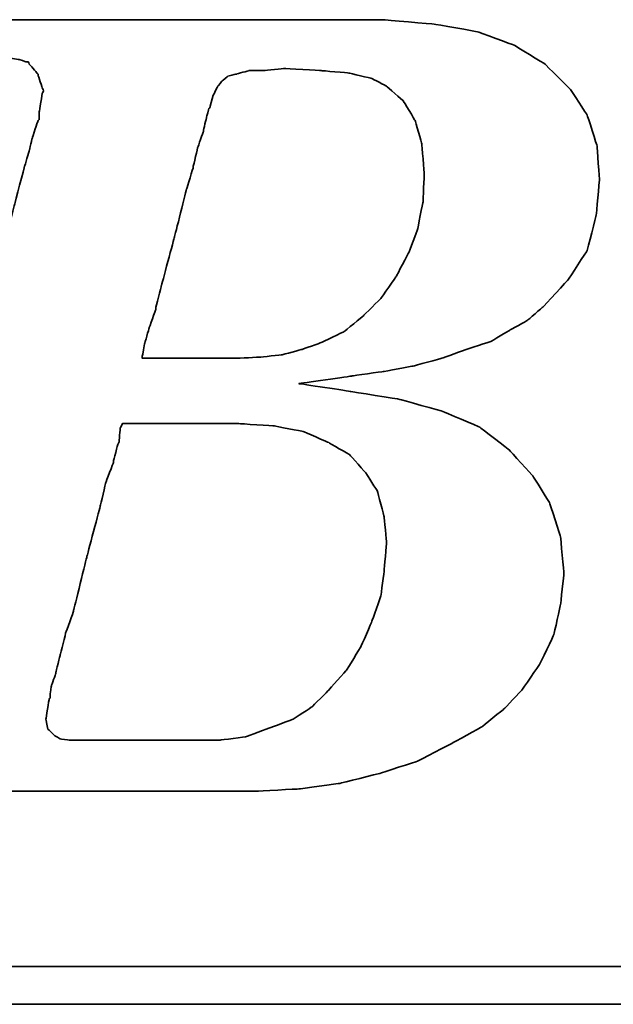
# Model space of a CAD drawing. Header units: millimetres. Extents: x 1900 to 2214, y -912 to -697.
# Tile 32 of 50: x 2123.07 to 2124.12, y -817 to -815.27. Entities that reach past the tile are written whole.
import ezdxf

# ---------------------------------------------------------------- set-up
doc = ezdxf.new("R2010")
doc.units = ezdxf.units.MM
doc.layers.add('DIM', color=4, linetype='Continuous')
doc.layers.add('layer 1', color=7, linetype='Continuous')

# ---------------------------------------------------------------- blocks, each defined once
blk = doc.blocks.new('TBI MOTION logo(完整正式版)')
at = {"layer": 'layer 1', "color": 22, "lineweight": 35}
for points, knots in [([(-64.65375, -6.86375), (-64.65375, -6.86375), (-64.84375, -7.29625), (-64.84375, -7.29625), (-64.84375, -7.29625), (-64.84375, -7.29625), (-64.86875, -7.34375), (-64.86875, -7.34375), (-64.86875, -7.34375), (-64.86875, -7.34375), (-64.86875, -7.36875), (-64.86875, -7.36875), (-64.86875, -7.36875), (-64.86875, -7.36875), (-65.15375, -7.65375), (-65.15375, -7.65375), (-65.15375, -7.65375), (-65.15375, -7.65375), (-65.17875, -7.65375), (-65.17875, -7.65375), (-65.17875, -7.65375), (-65.17875, -7.65375), (-65.20375, -7.67875), (-65.20375, -7.67875), (-65.20375, -7.67875), (-65.20375, -7.67875), (-65.58875, -7.87125), (-65.58875, -7.87125), (-65.58875, -7.87125), (-65.58875, -7.87125), (-65.63375, -7.87125), (-65.63375, -7.87125), (-65.63375, -7.87125), (-65.63375, -7.87125), (-65.65875, -7.89375), (-65.65875, -7.89375), (-65.65875, -7.89375), (-65.65875, -7.89375), (-66.09375, -7.94375), (-66.09375, -7.94375), (-66.09375, -7.94375), (-66.09375, -7.94375), (-66.11375, -7.94375), (-66.11375, -7.94375), (-66.11375, -7.94375), (-66.11375, -7.94375), (-66.16375, -7.94375), (-66.16375, -7.94375), (-66.16375, -7.94375), (-66.16375, -7.94375), (-66.30875, -7.94375), (-66.30875, -7.94375), (-66.30875, -7.94375), (-66.30875, -7.94375), (-66.69375, -7.94375), (-66.69375, -7.94375), (-66.69375, -7.94375), (-66.69375, -7.94375), (-67.07375, -7.94375), (-67.07375, -7.94375), (-67.07375, -7.94375), (-67.07375, -7.94375), (-67.12375, -7.94375), (-67.12375, -7.94375), (-67.12375, -7.94375), (-67.12375, -7.94375), (-67.12375, -7.96625), (-67.12375, -7.96625), (-67.12375, -7.96625), (-67.12375, -7.96625), (-67.14875, -7.99125), (-67.14875, -7.99125), (-67.14875, -7.99125), (-67.14875, -7.99125), (-67.24375, -8.34875), (-67.24375, -8.34875), (-67.24375, -8.34875), (-67.24375, -8.34875), (-67.31375, -8.68625), (-67.31375, -8.68625), (-67.31375, -8.68625), (-67.31375, -8.68625), (-67.26875, -8.68625), (-67.26875, -8.68625), (-67.26875, -8.68625), (-67.26875, -8.68625), (-67.07375, -8.68625), (-67.07375, -8.68625), (-67.07375, -8.68625), (-67.07375, -8.68625), (-66.54875, -8.68625), (-66.54875, -8.68625), (-66.54875, -8.68625), (-66.54875, -8.68625), (-65.82625, -8.68625), (-65.82625, -8.68625), (-65.82625, -8.68625), (-65.82625, -8.68625), (-65.01375, -8.68625), (-65.01375, -8.68625), (-65.01375, -8.68625), (-65.01375, -8.68625), (-64.05375, -8.68625), (-64.05375, -8.68625), (-64.05375, -8.68625), (-64.05375, -8.68625), (-62.08375, -8.68625), (-62.08375, -8.68625), (-62.08375, -8.68625), (-62.08375, -8.68625), (-60.06875, -8.68625), (-60.06875, -8.68625), (-60.06875, -8.68625), (-60.06875, -8.68625), (-59.10875, -8.68625), (-59.10875, -8.68625), (-59.10875, -8.68625), (-59.10875, -8.68625), (-58.29375, -8.68625), (-58.29375, -8.68625), (-58.29375, -8.68625), (-58.29375, -8.68625), (-57.57375, -8.68625), (-57.57375, -8.68625), (-57.57375, -8.68625), (-57.57375, -8.68625), (-57.04875, -8.68625), (-57.04875, -8.68625), (-57.04875, -8.68625), (-57.04875, -8.68625), (-56.85375, -8.68625), (-56.85375, -8.68625), (-56.85375, -8.68625), (-56.85375, -8.68625), (-56.70875, -8.68625), (-56.70875, -8.68625), (-56.70875, -8.68625), (-56.70875, -8.68625), (-56.61375, -8.68625), (-56.61375, -8.68625), (-56.61375, -8.68625), (-56.61375, -8.68625), (-56.56875, -8.68625), (-56.56875, -8.68625), (-56.56875, -8.68625), (-56.56875, -8.68625), (-55.65375, -8.63875), (-55.65375, -8.63875), (-55.65375, -8.63875), (-55.65375, -8.63875), (-54.76875, -8.51875), (-54.76875, -8.51875), (-54.76875, -8.51875), (-54.76875, -8.51875), (-53.90375, -8.30375), (-53.90375, -8.30375), (-53.90375, -8.30375), (-53.90375, -8.30375), (-53.08875, -8.03875), (-53.08875, -8.03875), (-53.08875, -8.03875), (-53.08875, -8.03875), (-52.34375, -7.65375), (-52.34375, -7.65375), (-52.34375, -7.65375), (-52.34375, -7.65375), (-51.69875, -7.29625), (-51.69875, -7.29625), (-51.69875, -7.29625), (-51.69875, -7.29625), (-51.21875, -6.91125), (-51.21875, -6.91125), (-51.21875, -6.91125), (-51.21875, -6.91125), (-50.83375, -6.50375), (-50.83375, -6.50375), (-50.83375, -6.50375), (-50.83375, -6.50375), (-50.44875, -5.94875), (-50.44875, -5.94875), (-50.44875, -5.94875), (-50.44875, -5.94875), (-50.13875, -5.30375), (-50.13875, -5.30375), (-50.13875, -5.30375), (-50.13875, -5.30375), (-49.99375, -4.65375), (-49.99375, -4.65375), (-49.99375, -4.65375), (-49.99375, -4.65375), (-49.92375, -3.98375), (-49.92375, -3.98375), (-49.92375, -3.98375), (-49.92375, -3.98375), (-49.99375, -3.19374), (-49.99375, -3.19374), (-49.99375, -3.19374), (-49.99375, -3.19374), (-50.23374, -2.44874), (-50.23374, -2.44874), (-50.23374, -2.44874), (-50.23374, -2.44874), (-50.59375, -1.87374), (-50.59375, -1.87374), (-50.59375, -1.87374), (-50.59375, -1.87374), (-51.09875, -1.31874), (-51.09875, -1.31874), (-51.09875, -1.31874), (-51.09875, -1.31874), (-51.74375, -0.81875), (-51.74375, -0.81875), (-51.74375, -0.81875), (-51.74375, -0.81875), (-52.53875, -0.48125), (-52.53875, -0.48125), (-52.53875, -0.48125), (-52.53875, -0.48125), (-53.47375, -0.21875), (-53.47375, -0.21875), (-53.47375, -0.21875), (-53.47375, -0.21875), (-54.52875, -0.04874), (-54.52875, -0.04874), (-54.52875, -0.04874), (-54.52875, -0.04874), (-55.65375, 0.12125), (-55.65375, 0.12125), (-55.65375, 0.12125), (-55.65375, 0.12125), (-54.50375, 0.28624), (-54.50375, 0.28624), (-54.50375, 0.28624), (-54.50375, 0.28624), (-53.83375, 0.38124), (-53.83375, 0.38124), (-53.83375, 0.38124), (-53.83375, 0.38124), (-53.18375, 0.50125), (-53.18375, 0.50125), (-53.18375, 0.50125), (-53.18375, 0.50125), (-52.55875, 0.66874), (-52.55875, 0.66874), (-52.55875, 0.66874), (-52.55875, 0.66874), (-52.03375, 0.86124), (-52.03375, 0.86124), (-52.03375, 0.86124), (-52.03375, 0.86124), (-51.50374, 1.03124), (-51.50374, 1.03124), (-51.50374, 1.03124), (-51.50374, 1.03124), (-51.09875, 1.27125), (-51.09875, 1.27125), (-51.09875, 1.27125), (-51.09875, 1.27125), (-50.71375, 1.48624), (-50.71375, 1.48624), (-50.71375, 1.48624), (-50.71375, 1.48624), (-50.37625, 1.77625), (-50.37625, 1.77625), (-50.37625, 1.77625), (-50.37625, 1.77625), (-49.82375, 2.37625), (-49.82375, 2.37625), (-49.82375, 2.37625), (-49.82375, 2.37625), (-49.41875, 2.99625), (-49.41875, 2.99625), (-49.41875, 2.99625), (-49.41875, 2.99625), (-49.22375, 3.76625), (-49.22375, 3.76625), (-49.22375, 3.76625), (-49.22375, 3.76625), (-49.15375, 4.50874), (-49.15375, 4.50874), (-49.15375, 4.50874), (-49.15375, 4.50874), (-49.20375, 5.25125), (-49.20375, 5.25125), (-49.20375, 5.25125), (-49.20375, 5.25125), (-49.41875, 5.92625), (-49.41875, 5.92625), (-49.41875, 5.92625), (-49.41875, 5.92625), (-49.77875, 6.47625), (-49.77875, 6.47625), (-49.77875, 6.47625), (-49.77875, 6.47625), (-50.33125, 7.02624), (-50.33125, 7.02624), (-50.33125, 7.02624), (-50.33125, 7.02624), (-51.00125, 7.43625), (-51.00125, 7.43625), (-51.00125, 7.43625), (-51.00125, 7.43625), (-51.79375, 7.72625), (-51.79375, 7.72625), (-51.79375, 7.72625), (-51.79375, 7.72625), (-52.72875, 7.89124), (-52.72875, 7.89124), (-52.72875, 7.89124), (-52.72875, 7.89124), (-53.83375, 7.98625), (-53.83375, 7.98625), (-53.83375, 7.98625), (-53.83375, 7.98625), (-53.92875, 7.98625), (-53.92875, 7.98625), (-53.92875, 7.98625), (-53.92875, 7.98625), (-54.26375, 7.98625), (-54.26375, 7.98625), (-54.26375, 7.98625), (-54.26375, 7.98625), (-54.74375, 7.98625), (-54.74375, 7.98625), (-54.74375, 7.98625), (-54.74375, 7.98625), (-55.36875, 7.98625), (-55.36875, 7.98625), (-55.36875, 7.98625), (-55.36875, 7.98625), (-56.13375, 7.98625), (-56.13375, 7.98625), (-56.13375, 7.98625), (-56.13375, 7.98625), (-56.94875, 7.98625), (-56.94875, 7.98625), (-56.94875, 7.98625), (-56.94875, 7.98625), (-58.77625, 7.98625), (-58.77625, 7.98625), (-58.77625, 7.98625), (-58.77625, 7.98625), (-60.59875, 7.98625), (-60.59875, 7.98625), (-60.59875, 7.98625), (-60.59875, 7.98625), (-61.41375, 7.98625), (-61.41375, 7.98625), (-61.41375, 7.98625), (-61.41375, 7.98625), (-62.17875, 7.98625), (-62.17875, 7.98625), (-62.17875, 7.98625), (-62.17875, 7.98625), (-62.80375, 7.98625), (-62.80375, 7.98625), (-62.80375, 7.98625), (-62.80375, 7.98625), (-63.30625, 7.98625), (-63.30625, 7.98625), (-63.30625, 7.98625), (-63.30625, 7.98625), (-63.57375, 7.98625), (-63.57375, 7.98625), (-63.57375, 7.98625), (-63.57375, 7.98625), (-63.57375, 7.96375), (-63.57375, 7.96375), (-63.57375, 7.96375), (-63.57375, 7.96375), (-63.59875, 7.94125), (-63.59875, 7.94125), (-63.59875, 7.94125), (-63.59875, 7.94125), (-63.69375, 7.55625), (-63.69375, 7.55625), (-63.69375, 7.55625), (-63.69375, 7.55625), (-63.76375, 7.24624), (-63.76375, 7.24624), (-63.76375, 7.24624), (-63.76375, 7.24624), (-63.23875, 7.24624), (-63.23875, 7.24624), (-63.23875, 7.24624), (-63.23875, 7.24624), (-62.75875, 7.24624), (-62.75875, 7.24624), (-62.75875, 7.24624), (-62.75875, 7.24624), (-62.61125, 7.24624), (-62.61125, 7.24624), (-62.61125, 7.24624), (-62.61125, 7.24624), (-62.56625, 7.24624), (-62.56625, 7.24624), (-62.56625, 7.24624), (-62.56625, 7.24624), (-62.22875, 7.24624), (-62.22875, 7.24624), (-62.22875, 7.24624), (-62.22875, 7.24624), (-62.20375, 7.24624), (-62.20375, 7.24624), (-62.20375, 7.24624), (-62.20375, 7.24624), (-62.17875, 7.21875), (-62.17875, 7.21875), (-62.17875, 7.21875), (-62.17875, 7.21875), (-61.96375, 7.17125), (-61.96375, 7.17125), (-61.96375, 7.17125), (-61.96375, 7.17125), (-61.72375, 7.12624), (-61.72375, 7.12624), (-61.72375, 7.12624), (-61.72375, 7.12624), (-61.70375, 7.12624), (-61.70375, 7.12624), (-61.70375, 7.12624), (-61.70375, 7.12624), (-61.55875, 7.07624), (-61.55875, 7.07624), (-61.55875, 7.07624), (-61.55875, 7.07624), (-61.50875, 7.07624), (-61.50875, 7.07624), (-61.50875, 7.07624), (-61.50875, 7.07624), (-61.48375, 7.02624), (-61.48375, 7.02624), (-61.48375, 7.02624), (-61.48375, 7.02624), (-61.31875, 6.83375), (-61.31875, 6.83375), (-61.31875, 6.83375), (-61.31875, 6.83375), (-61.29375, 6.81125), (-61.29375, 6.81125), (-61.29375, 6.81125), (-61.29375, 6.81125), (-61.29375, 6.78625), (-61.29375, 6.78625), (-61.29375, 6.78625), (-61.29375, 6.78625), (-61.19875, 6.50124), (-61.19875, 6.50124), (-61.19875, 6.50124), (-61.19875, 6.50124), (-61.17375, 6.45124), (-61.17375, 6.45124), (-61.17375, 6.45124), (-61.17375, 6.45124), (-61.19875, 6.40625), (-61.19875, 6.40625), (-61.19875, 6.40625), (-61.19875, 6.40625), (-61.26875, 5.99624), (-61.26875, 5.99624), (-61.26875, 5.99624), (-61.26875, 5.99624), (-61.26875, 5.85125), (-61.26875, 5.85125), (-61.26875, 5.85125), (-61.26875, 5.85125), (-61.26875, 5.82625), (-61.26875, 5.82625), (-61.26875, 5.82625), (-61.26875, 5.82625), (-61.29375, 5.80625), (-61.29375, 5.80625), (-61.29375, 5.80625), (-61.29375, 5.80625), (-61.34125, 5.66125), (-61.34125, 5.66125), (-61.34125, 5.66125), (-61.34125, 5.66125), (-61.41375, 5.44625), (-61.41375, 5.44625), (-61.41375, 5.44625), (-61.41375, 5.44625), (-61.48375, 5.15625), (-61.48375, 5.15625), (-61.48375, 5.15625), (-61.48375, 5.15625), (-61.58375, 4.82124), (-61.58375, 4.82124), (-61.58375, 4.82124), (-61.58375, 4.82124), (-61.79875, 4.00375), (-61.79875, 4.00375), (-61.79875, 4.00375), (-61.79875, 4.00375), (-62.05875, 2.99625), (-62.05875, 2.99625), (-62.05875, 2.99625), (-62.05875, 2.99625), (-62.34875, 1.91625), (-62.34875, 1.91625), (-62.34875, 1.91625), (-62.34875, 1.91625), (-62.97375, -0.41124), (-62.97375, -0.41124), (-62.97375, -0.41124), (-62.97375, -0.41124), (-63.59875, -2.75875), (-63.59875, -2.75875), (-63.59875, -2.75875), (-63.59875, -2.75875), (-63.88375, -3.86374), (-63.88375, -3.86374), (-63.88375, -3.86374), (-63.88375, -3.86374), (-64.14875, -4.82374), (-64.14875, -4.82374), (-64.14875, -4.82374), (-64.14875, -4.82374), (-64.36375, -5.64125), (-64.36375, -5.64125), (-64.36375, -5.64125), (-64.36375, -5.64125), (-64.43625, -5.97625), (-64.43625, -5.97625), (-64.43625, -5.97625), (-64.43625, -5.97625), (-64.50875, -6.28625), (-64.50875, -6.28625), (-64.50875, -6.28625), (-64.50875, -6.28625), (-64.50875, -6.30875), (-64.50875, -6.30875), (-64.50875, -6.30875), (-64.50875, -6.30875), (-64.57875, -6.50375), (-64.57875, -6.50375), (-64.57875, -6.50375), (-64.57875, -6.50375), (-64.62875, -6.69625), (-64.62875, -6.69625), (-64.62875, -6.69625), (-64.62875, -6.69625), (-64.62875, -6.76875), (-64.62875, -6.76875), (-64.62875, -6.76875), (-64.62875, -6.76875), (-64.62875, -6.81375), (-64.62875, -6.81375), (-64.62875, -6.81375), (-64.62875, -6.81375), (-64.62875, -6.83875), (-64.62875, -6.83875), (-64.62875, -6.83875), (-64.62875, -6.83875), (-64.65375, -6.86375), (-64.65375, -6.86375)], [0, 0, 0, 0, 0.00719424, 0.00719424, 0.00719424, 0.00719425, 0.01438849, 0.01438849, 0.01438849, 0.0143885, 0.02158273, 0.02158273, 0.02158273, 0.02158274, 0.02877698, 0.02877698, 0.02877698, 0.02877699, 0.03597122, 0.03597122, 0.03597122, 0.03597123, 0.04316547, 0.04316547, 0.04316547, 0.04316548, 0.05035971, 0.05035971, 0.05035971, 0.05035972, 0.05755396, 0.05755396, 0.05755396, 0.05755397, 0.0647482, 0.0647482, 0.0647482, 0.06474821, 0.07194245, 0.07194245, 0.07194245, 0.07194246, 0.07913669, 0.07913669, 0.07913669, 0.0791367, 0.08633094, 0.08633094, 0.08633094, 0.08633095, 0.09352518, 0.09352518, 0.09352518, 0.09352519, 0.10071942, 0.10071942, 0.10071942, 0.10071943, 0.10791367, 0.10791367, 0.10791367, 0.10791368, 0.11510791, 0.11510791, 0.11510791, 0.11510792, 0.12230216, 0.12230216, 0.12230216, 0.12230217, 0.1294964, 0.1294964, 0.1294964, 0.12949641, 0.13669065, 0.13669065, 0.13669065, 0.13669066, 0.14388489, 0.14388489, 0.14388489, 0.1438849, 0.15107914, 0.15107914, 0.15107914, 0.15107915, 0.15827338, 0.15827338, 0.15827338, 0.15827339, 0.16546763, 0.16546763, 0.16546763, 0.16546764, 0.17266187, 0.17266187, 0.17266187, 0.17266188, 0.17985612, 0.17985612, 0.17985612, 0.17985613, 0.18705036, 0.18705036, 0.18705036, 0.18705037, 0.1942446, 0.1942446, 0.1942446, 0.19424461, 0.20143885, 0.20143885, 0.20143885, 0.20143886, 0.20863309, 0.20863309, 0.20863309, 0.2086331, 0.21582734, 0.21582734, 0.21582734, 0.21582735, 0.22302158, 0.22302158, 0.22302158, 0.22302159, 0.23021583, 0.23021583, 0.23021583, 0.23021584, 0.23741007, 0.23741007, 0.23741007, 0.23741008, 0.24460432, 0.24460432, 0.24460432, 0.24460433, 0.25179856, 0.25179856, 0.25179856, 0.25179857, 0.25899281, 0.25899281, 0.25899281, 0.25899282, 0.26618705, 0.26618705, 0.26618705, 0.26618706, 0.27338129, 0.27338129, 0.27338129, 0.2733813, 0.28057554, 0.28057554, 0.28057554, 0.28057555, 0.28776978, 0.28776978, 0.28776978, 0.28776979, 0.29496403, 0.29496403, 0.29496403, 0.29496404, 0.30215827, 0.30215827, 0.30215827, 0.30215828, 0.30935252, 0.30935252, 0.30935252, 0.30935253, 0.31654676, 0.31654676, 0.31654676, 0.31654677, 0.32374101, 0.32374101, 0.32374101, 0.32374102, 0.33093525, 0.33093525, 0.33093525, 0.33093526, 0.3381295, 0.3381295, 0.3381295, 0.33812951, 0.34532374, 0.34532374, 0.34532374, 0.34532375, 0.35251799, 0.35251799, 0.35251799, 0.352518, 0.35971223, 0.35971223, 0.35971223, 0.35971224, 0.36690647, 0.36690647, 0.36690647, 0.36690648, 0.37410072, 0.37410072, 0.37410072, 0.37410073, 0.38129496, 0.38129496, 0.38129496, 0.38129497, 0.38848921, 0.38848921, 0.38848921, 0.38848922, 0.39568345, 0.39568345, 0.39568345, 0.39568346, 0.4028777, 0.4028777, 0.4028777, 0.40287771, 0.41007194, 0.41007194, 0.41007194, 0.41007195, 0.41726619, 0.41726619, 0.41726619, 0.4172662, 0.42446043, 0.42446043, 0.42446043, 0.42446044, 0.43165468, 0.43165468, 0.43165468, 0.43165469, 0.43884892, 0.43884892, 0.43884892, 0.43884893, 0.44604317, 0.44604317, 0.44604317, 0.44604318, 0.45323741, 0.45323741, 0.45323741, 0.45323742, 0.46043165, 0.46043165, 0.46043165, 0.46043166, 0.4676259, 0.4676259, 0.4676259, 0.46762591, 0.47482014, 0.47482014, 0.47482014, 0.47482015, 0.48201439, 0.48201439, 0.48201439, 0.4820144, 0.48920863, 0.48920863, 0.48920863, 0.48920864, 0.49640288, 0.49640288, 0.49640288, 0.49640289, 0.50359712, 0.50359712, 0.50359712, 0.50359713, 0.51079137, 0.51079137, 0.51079137, 0.51079138, 0.51798561, 0.51798561, 0.51798561, 0.51798562, 0.52517986, 0.52517986, 0.52517986, 0.52517987, 0.5323741, 0.5323741, 0.5323741, 0.53237411, 0.53956835, 0.53956835, 0.53956835, 0.53956836, 0.54676259, 0.54676259, 0.54676259, 0.5467626, 0.55395683, 0.55395683, 0.55395683, 0.55395684, 0.56115108, 0.56115108, 0.56115108, 0.56115109, 0.56834532, 0.56834532, 0.56834532, 0.56834533, 0.57553957, 0.57553957, 0.57553957, 0.57553958, 0.58273381, 0.58273381, 0.58273381, 0.58273382, 0.58992806, 0.58992806, 0.58992806, 0.58992807, 0.5971223, 0.5971223, 0.5971223, 0.59712231, 0.60431655, 0.60431655, 0.60431655, 0.60431656, 0.61151079, 0.61151079, 0.61151079, 0.6115108, 0.61870504, 0.61870504, 0.61870504, 0.61870505, 0.62589928, 0.62589928, 0.62589928, 0.62589929, 0.63309353, 0.63309353, 0.63309353, 0.63309354, 0.64028777, 0.64028777, 0.64028777, 0.64028778, 0.64748201, 0.64748201, 0.64748201, 0.64748202, 0.65467626, 0.65467626, 0.65467626, 0.65467627, 0.6618705, 0.6618705, 0.6618705, 0.66187051, 0.66906475, 0.66906475, 0.66906475, 0.66906476, 0.67625899, 0.67625899, 0.67625899, 0.676259, 0.68345324, 0.68345324, 0.68345324, 0.68345325, 0.69064748, 0.69064748, 0.69064748, 0.69064749, 0.69784173, 0.69784173, 0.69784173, 0.69784174, 0.70503597, 0.70503597, 0.70503597, 0.70503598, 0.71223022, 0.71223022, 0.71223022, 0.71223023, 0.71942446, 0.71942446, 0.71942446, 0.71942447, 0.72661871, 0.72661871, 0.72661871, 0.72661872, 0.73381295, 0.73381295, 0.73381295, 0.73381296, 0.74100719, 0.74100719, 0.74100719, 0.7410072, 0.74820144, 0.74820144, 0.74820144, 0.74820145, 0.75539568, 0.75539568, 0.75539568, 0.75539569, 0.76258993, 0.76258993, 0.76258993, 0.76258994, 0.76978417, 0.76978417, 0.76978417, 0.76978418, 0.77697842, 0.77697842, 0.77697842, 0.77697843, 0.78417266, 0.78417266, 0.78417266, 0.78417267, 0.79136691, 0.79136691, 0.79136691, 0.79136692, 0.79856115, 0.79856115, 0.79856115, 0.79856116, 0.8057554, 0.8057554, 0.8057554, 0.80575541, 0.81294964, 0.81294964, 0.81294964, 0.81294965, 0.82014388, 0.82014388, 0.82014388, 0.82014389, 0.82733813, 0.82733813, 0.82733813, 0.82733814, 0.83453237, 0.83453237, 0.83453237, 0.83453238, 0.84172662, 0.84172662, 0.84172662, 0.84172663, 0.84892086, 0.84892086, 0.84892086, 0.84892087, 0.85611511, 0.85611511, 0.85611511, 0.85611512, 0.86330935, 0.86330935, 0.86330935, 0.86330936, 0.8705036, 0.8705036, 0.8705036, 0.87050361, 0.87769784, 0.87769784, 0.87769784, 0.87769785, 0.88489209, 0.88489209, 0.88489209, 0.8848921, 0.89208633, 0.89208633, 0.89208633, 0.89208634, 0.89928058, 0.89928058, 0.89928058, 0.89928059, 0.90647482, 0.90647482, 0.90647482, 0.90647483, 0.91366906, 0.91366906, 0.91366906, 0.91366907, 0.92086331, 0.92086331, 0.92086331, 0.92086332, 0.92805755, 0.92805755, 0.92805755, 0.92805756, 0.9352518, 0.9352518, 0.9352518, 0.93525181, 0.94244604, 0.94244604, 0.94244604, 0.94244605, 0.94964029, 0.94964029, 0.94964029, 0.9496403, 0.95683453, 0.95683453, 0.95683453, 0.95683454, 0.96402878, 0.96402878, 0.96402878, 0.96402879, 0.97122302, 0.97122302, 0.97122302, 0.97122303, 0.97841727, 0.97841727, 0.97841727, 0.97841728, 0.98561151, 0.98561151, 0.98561151, 0.98561152, 0.99280576, 0.99280576, 0.99280576, 0.99280577, 1, 1, 1, 1]), ([(-57.50375, 6.35625), (-57.50375, 6.35625), (-57.57375, 6.11625), (-57.57375, 6.11625), (-57.57375, 6.11625), (-57.57375, 6.11625), (-57.57375, 6.09125), (-57.57375, 6.09125), (-57.57375, 6.09125), (-57.57375, 6.09125), (-57.59875, 6.06625), (-57.59875, 6.06625), (-57.59875, 6.06625), (-57.59875, 6.06625), (-57.64875, 5.87625), (-57.64875, 5.87625), (-57.64875, 5.87625), (-57.64875, 5.87625), (-57.71875, 5.58875), (-57.71875, 5.58875), (-57.71875, 5.58875), (-57.71875, 5.58875), (-57.71875, 5.56625), (-57.71875, 5.56625), (-57.71875, 5.56625), (-57.71875, 5.56625), (-57.83875, 5.23125), (-57.83875, 5.23125), (-57.83875, 5.23125), (-57.83875, 5.23125), (-57.93625, 4.82124), (-57.93625, 4.82124), (-57.93625, 4.82124), (-57.93625, 4.82124), (-57.93625, 4.79624), (-57.93625, 4.79624), (-57.93625, 4.79624), (-57.93625, 4.79624), (-58.07875, 4.34125), (-58.07875, 4.34125), (-58.07875, 4.34125), (-58.07875, 4.34125), (-58.34375, 3.28625), (-58.34375, 3.28625), (-58.34375, 3.28625), (-58.34375, 3.28625), (-58.62875, 2.23124), (-58.62875, 2.23124), (-58.62875, 2.23124), (-58.62875, 2.23124), (-58.74875, 1.75125), (-58.74875, 1.75125), (-58.74875, 1.75125), (-58.74875, 1.75125), (-58.74875, 1.72625), (-58.74875, 1.72625), (-58.74875, 1.72625), (-58.74875, 1.72625), (-58.89375, 1.31625), (-58.89375, 1.31625), (-58.89375, 1.31625), (-58.89375, 1.31625), (-58.98875, 0.98124), (-58.98875, 0.98124), (-58.98875, 0.98124), (-58.98875, 0.98124), (-59.03875, 0.71625), (-59.03875, 0.71625), (-59.03875, 0.71625), (-59.03875, 0.71625), (-59.03875, 0.66874), (-59.03875, 0.66874), (-59.03875, 0.66874), (-59.03875, 0.66874), (-58.91875, 0.66874), (-58.91875, 0.66874), (-58.91875, 0.66874), (-58.91875, 0.66874), (-58.53375, 0.66874), (-58.53375, 0.66874), (-58.53375, 0.66874), (-58.53375, 0.66874), (-58.10375, 0.66874), (-58.10375, 0.66874), (-58.10375, 0.66874), (-58.10375, 0.66874), (-57.66875, 0.66874), (-57.66875, 0.66874), (-57.66875, 0.66874), (-57.66875, 0.66874), (-57.33375, 0.66874), (-57.33375, 0.66874), (-57.33375, 0.66874), (-57.33375, 0.66874), (-57.09375, 0.66874), (-57.09375, 0.66874), (-57.09375, 0.66874), (-57.09375, 0.66874), (-56.99875, 0.66874), (-56.99875, 0.66874), (-56.99875, 0.66874), (-56.99875, 0.66874), (-56.49375, 0.69374), (-56.49375, 0.69374), (-56.49375, 0.69374), (-56.49375, 0.69374), (-56.01375, 0.74374), (-56.01375, 0.74374), (-56.01375, 0.74374), (-56.01375, 0.74374), (-55.58375, 0.86124), (-55.58375, 0.86124), (-55.58375, 0.86124), (-55.58375, 0.86124), (-55.17375, 1.00624), (-55.17375, 1.00624), (-55.17375, 1.00624), (-55.17375, 1.00624), (-54.67375, 1.24625), (-54.67375, 1.24625), (-54.67375, 1.24625), (-54.67375, 1.24625), (-54.26375, 1.58124), (-54.26375, 1.58124), (-54.26375, 1.58124), (-54.26375, 1.58124), (-53.87875, 1.96374), (-53.87875, 1.96374), (-53.87875, 1.96374), (-53.87875, 1.96374), (-53.54375, 2.44625), (-53.54375, 2.44625), (-53.54375, 2.44625), (-53.54375, 2.44625), (-53.27875, 2.95125), (-53.27875, 2.95125), (-53.27875, 2.95125), (-53.27875, 2.95125), (-53.08875, 3.45124), (-53.08875, 3.45124), (-53.08875, 3.45124), (-53.08875, 3.45124), (-52.96875, 4.05124), (-52.96875, 4.05124), (-52.96875, 4.05124), (-52.96875, 4.05124), (-52.94375, 4.65125), (-52.94375, 4.65125), (-52.94375, 4.65125), (-52.94375, 4.65125), (-52.99375, 5.30125), (-52.99375, 5.30125), (-52.99375, 5.30125), (-52.99375, 5.30125), (-53.13875, 5.80625), (-53.13875, 5.80625), (-53.13875, 5.80625), (-53.13875, 5.80625), (-53.39875, 6.23625), (-53.39875, 6.23625), (-53.39875, 6.23625), (-53.39875, 6.23625), (-53.75875, 6.54875), (-53.75875, 6.54875), (-53.75875, 6.54875), (-53.75875, 6.54875), (-54.07375, 6.71625), (-54.07375, 6.71625), (-54.07375, 6.71625), (-54.07375, 6.71625), (-54.57375, 6.83375), (-54.57375, 6.83375), (-54.57375, 6.83375), (-54.57375, 6.83375), (-55.17375, 6.88625), (-55.17375, 6.88625), (-55.17375, 6.88625), (-55.17375, 6.88625), (-55.96875, 6.93125), (-55.96875, 6.93125), (-55.96875, 6.93125), (-55.96875, 6.93125), (-56.39875, 6.88625), (-56.39875, 6.88625), (-56.39875, 6.88625), (-56.39875, 6.88625), (-56.42125, 6.88625), (-56.42125, 6.88625), (-56.42125, 6.88625), (-56.42125, 6.88625), (-56.73375, 6.88625), (-56.73375, 6.88625), (-56.73375, 6.88625), (-56.73375, 6.88625), (-56.99875, 6.81125), (-56.99875, 6.81125), (-56.99875, 6.81125), (-56.99875, 6.81125), (-57.02375, 6.81125), (-57.02375, 6.81125), (-57.02375, 6.81125), (-57.02375, 6.81125), (-57.18875, 6.76625), (-57.18875, 6.76625), (-57.18875, 6.76625), (-57.18875, 6.76625), (-57.30875, 6.66625), (-57.30875, 6.66625), (-57.30875, 6.66625), (-57.30875, 6.66625), (-57.40875, 6.54875), (-57.40875, 6.54875), (-57.40875, 6.54875), (-57.40875, 6.54875), (-57.50375, 6.35625), (-57.50375, 6.35625)], [0, 0, 0, 0, 0.01851852, 0.01851852, 0.01851852, 0.01851853, 0.03703704, 0.03703704, 0.03703704, 0.03703705, 0.05555556, 0.05555556, 0.05555556, 0.05555557, 0.07407407, 0.07407407, 0.07407407, 0.07407408, 0.09259259, 0.09259259, 0.09259259, 0.0925926, 0.11111111, 0.11111111, 0.11111111, 0.11111112, 0.12962963, 0.12962963, 0.12962963, 0.12962964, 0.14814815, 0.14814815, 0.14814815, 0.14814816, 0.16666667, 0.16666667, 0.16666667, 0.16666668, 0.18518519, 0.18518519, 0.18518519, 0.1851852, 0.2037037, 0.2037037, 0.2037037, 0.20370371, 0.22222222, 0.22222222, 0.22222222, 0.22222223, 0.24074074, 0.24074074, 0.24074074, 0.24074075, 0.25925926, 0.25925926, 0.25925926, 0.25925927, 0.27777778, 0.27777778, 0.27777778, 0.27777779, 0.2962963, 0.2962963, 0.2962963, 0.29629631, 0.31481481, 0.31481481, 0.31481481, 0.31481482, 0.33333333, 0.33333333, 0.33333333, 0.33333334, 0.35185185, 0.35185185, 0.35185185, 0.35185186, 0.37037037, 0.37037037, 0.37037037, 0.37037038, 0.38888889, 0.38888889, 0.38888889, 0.3888889, 0.40740741, 0.40740741, 0.40740741, 0.40740742, 0.42592593, 0.42592593, 0.42592593, 0.42592594, 0.44444444, 0.44444444, 0.44444444, 0.44444445, 0.46296296, 0.46296296, 0.46296296, 0.46296297, 0.48148148, 0.48148148, 0.48148148, 0.48148149, 0.5, 0.5, 0.5, 0.50000001, 0.51851852, 0.51851852, 0.51851852, 0.51851853, 0.53703704, 0.53703704, 0.53703704, 0.53703705, 0.55555556, 0.55555556, 0.55555556, 0.55555557, 0.57407407, 0.57407407, 0.57407407, 0.57407408, 0.59259259, 0.59259259, 0.59259259, 0.5925926, 0.61111111, 0.61111111, 0.61111111, 0.61111112, 0.62962963, 0.62962963, 0.62962963, 0.62962964, 0.64814815, 0.64814815, 0.64814815, 0.64814816, 0.66666667, 0.66666667, 0.66666667, 0.66666668, 0.68518519, 0.68518519, 0.68518519, 0.6851852, 0.7037037, 0.7037037, 0.7037037, 0.70370371, 0.72222222, 0.72222222, 0.72222222, 0.72222223, 0.74074074, 0.74074074, 0.74074074, 0.74074075, 0.75925926, 0.75925926, 0.75925926, 0.75925927, 0.77777778, 0.77777778, 0.77777778, 0.77777779, 0.7962963, 0.7962963, 0.7962963, 0.79629631, 0.81481481, 0.81481481, 0.81481481, 0.81481482, 0.83333333, 0.83333333, 0.83333333, 0.83333334, 0.85185185, 0.85185185, 0.85185185, 0.85185186, 0.87037037, 0.87037037, 0.87037037, 0.87037038, 0.88888889, 0.88888889, 0.88888889, 0.8888889, 0.90740741, 0.90740741, 0.90740741, 0.90740742, 0.92592593, 0.92592593, 0.92592593, 0.92592594, 0.94444444, 0.94444444, 0.94444444, 0.94444445, 0.96296296, 0.96296296, 0.96296296, 0.96296297, 0.98148148, 0.98148148, 0.98148148, 0.98148149, 1, 1, 1, 1]), ([(-61.03125, -6.57375), (-61.03125, -6.57375), (-61.03125, -6.67125), (-61.03125, -6.67125), (-61.03125, -6.67125), (-61.03125, -6.67125), (-61.05375, -6.69625), (-61.05375, -6.69625), (-61.05375, -6.69625), (-61.05375, -6.69625), (-61.12375, -7.12875), (-61.12375, -7.12875), (-61.12375, -7.12875), (-61.12375, -7.12875), (-61.07875, -7.34375), (-61.07875, -7.34375), (-61.07875, -7.34375), (-61.07875, -7.34375), (-60.93375, -7.48875), (-60.93375, -7.48875), (-60.93375, -7.48875), (-60.93375, -7.48875), (-60.81375, -7.55625), (-60.81375, -7.55625), (-60.81375, -7.55625), (-60.81375, -7.55625), (-60.62375, -7.58375), (-60.62375, -7.58375), (-60.62375, -7.58375), (-60.62375, -7.58375), (-60.30875, -7.58375), (-60.30875, -7.58375), (-60.30875, -7.58375), (-60.30875, -7.58375), (-59.97375, -7.58375), (-59.97375, -7.58375), (-59.97375, -7.58375), (-59.97375, -7.58375), (-59.87875, -7.58375), (-59.87875, -7.58375), (-59.87875, -7.58375), (-59.87875, -7.58375), (-59.63625, -7.58375), (-59.63625, -7.58375), (-59.63625, -7.58375), (-59.63625, -7.58375), (-58.96875, -7.58375), (-58.96875, -7.58375), (-58.96875, -7.58375), (-58.96875, -7.58375), (-58.29375, -7.58375), (-58.29375, -7.58375), (-58.29375, -7.58375), (-58.29375, -7.58375), (-58.05375, -7.58375), (-58.05375, -7.58375), (-58.05375, -7.58375), (-58.05375, -7.58375), (-57.98375, -7.58375), (-57.98375, -7.58375), (-57.98375, -7.58375), (-57.98375, -7.58375), (-57.35875, -7.58375), (-57.35875, -7.58375), (-57.35875, -7.58375), (-57.35875, -7.58375), (-56.78375, -7.50875), (-56.78375, -7.50875), (-56.78375, -7.50875), (-56.78375, -7.50875), (-56.27875, -7.31875), (-56.27875, -7.31875), (-56.27875, -7.31875), (-56.27875, -7.31875), (-55.77375, -7.12875), (-55.77375, -7.12875), (-55.77375, -7.12875), (-55.77375, -7.12875), (-55.36875, -6.86375), (-55.36875, -6.86375), (-55.36875, -6.86375), (-55.36875, -6.86375), (-55.00875, -6.50375), (-55.00875, -6.50375), (-55.00875, -6.50375), (-55.00875, -6.50375), (-54.62375, -6.06875), (-54.62375, -6.06875), (-54.62375, -6.06875), (-54.62375, -6.06875), (-54.31375, -5.56875), (-54.31375, -5.56875), (-54.31375, -5.56875), (-54.31375, -5.56875), (-54.07375, -5.01625), (-54.07375, -5.01625), (-54.07375, -5.01625), (-54.07375, -5.01625), (-53.87875, -4.46374), (-53.87875, -4.46374), (-53.87875, -4.46374), (-53.87875, -4.46374), (-53.80875, -3.91375), (-53.80875, -3.91375), (-53.80875, -3.91375), (-53.80875, -3.91375), (-53.75875, -3.31375), (-53.75875, -3.31375), (-53.75875, -3.31375), (-53.75875, -3.31375), (-53.80875, -2.75875), (-53.80875, -2.75875), (-53.80875, -2.75875), (-53.80875, -2.75875), (-53.95375, -2.20875), (-53.95375, -2.20875), (-53.95375, -2.20875), (-53.95375, -2.20875), (-54.19375, -1.82625), (-54.19375, -1.82625), (-54.19375, -1.82625), (-54.19375, -1.82625), (-54.55375, -1.41875), (-54.55375, -1.41875), (-54.55375, -1.41875), (-54.55375, -1.41875), (-55.00875, -1.15125), (-55.00875, -1.15125), (-55.00875, -1.15125), (-55.00875, -1.15125), (-55.56125, -0.91375), (-55.56125, -0.91375), (-55.56125, -0.91375), (-55.56125, -0.91375), (-56.18125, -0.79375), (-56.18125, -0.79375), (-56.18125, -0.79375), (-56.18125, -0.79375), (-56.94875, -0.74374), (-56.94875, -0.74374), (-56.94875, -0.74374), (-56.94875, -0.74374), (-56.99875, -0.74374), (-56.99875, -0.74374), (-56.99875, -0.74374), (-56.99875, -0.74374), (-57.09375, -0.74374), (-57.09375, -0.74374), (-57.09375, -0.74374), (-57.09375, -0.74374), (-57.38375, -0.74374), (-57.38375, -0.74374), (-57.38375, -0.74374), (-57.38375, -0.74374), (-57.76875, -0.74374), (-57.76875, -0.74374), (-57.76875, -0.74374), (-57.76875, -0.74374), (-58.24625, -0.74374), (-58.24625, -0.74374), (-58.24625, -0.74374), (-58.24625, -0.74374), (-58.72875, -0.74374), (-58.72875, -0.74374), (-58.72875, -0.74374), (-58.72875, -0.74374), (-59.20875, -0.74374), (-59.20875, -0.74374), (-59.20875, -0.74374), (-59.20875, -0.74374), (-59.46875, -0.74374), (-59.46875, -0.74374), (-59.46875, -0.74374), (-59.46875, -0.74374), (-59.51625, -0.83875), (-59.51625, -0.83875), (-59.51625, -0.83875), (-59.51625, -0.83875), (-59.54375, -1.15125), (-59.54375, -1.15125), (-59.54375, -1.15125), (-59.54375, -1.15125), (-59.56375, -1.17874), (-59.56375, -1.17874), (-59.56375, -1.17874), (-59.56375, -1.17874), (-59.66375, -1.55875), (-59.66375, -1.55875), (-59.66375, -1.55875), (-59.66375, -1.55875), (-59.66375, -1.58375), (-59.66375, -1.58375), (-59.66375, -1.58375), (-59.66375, -1.58375), (-59.82875, -2.01874), (-59.82875, -2.01874), (-59.82875, -2.01874), (-59.82875, -2.01874), (-59.94875, -2.52125), (-59.94875, -2.52125), (-59.94875, -2.52125), (-59.94875, -2.52125), (-60.23875, -3.62375), (-60.23875, -3.62375), (-60.23875, -3.62375), (-60.23875, -3.62375), (-60.52375, -4.77624), (-60.52375, -4.77624), (-60.52375, -4.77624), (-60.52375, -4.77624), (-60.52375, -4.79874), (-60.52375, -4.79874), (-60.52375, -4.79874), (-60.52375, -4.79874), (-60.69125, -5.25375), (-60.69125, -5.25375), (-60.69125, -5.25375), (-60.69125, -5.25375), (-60.81375, -5.73625), (-60.81375, -5.73625), (-60.81375, -5.73625), (-60.81375, -5.73625), (-60.90875, -6.11875), (-60.90875, -6.11875), (-60.90875, -6.11875), (-60.90875, -6.11875), (-60.90875, -6.14375), (-60.90875, -6.14375), (-60.90875, -6.14375), (-60.90875, -6.14375), (-61.00375, -6.40875), (-61.00375, -6.40875), (-61.00375, -6.40875), (-61.00375, -6.40875), (-61.03125, -6.57375), (-61.03125, -6.57375)], [0, 0, 0, 0, 0.01694915, 0.01694915, 0.01694915, 0.01694916, 0.03389831, 0.03389831, 0.03389831, 0.03389832, 0.05084746, 0.05084746, 0.05084746, 0.05084747, 0.06779661, 0.06779661, 0.06779661, 0.06779662, 0.08474576, 0.08474576, 0.08474576, 0.08474577, 0.10169492, 0.10169492, 0.10169492, 0.10169493, 0.11864407, 0.11864407, 0.11864407, 0.11864408, 0.13559322, 0.13559322, 0.13559322, 0.13559323, 0.15254237, 0.15254237, 0.15254237, 0.15254238, 0.16949153, 0.16949153, 0.16949153, 0.16949154, 0.18644068, 0.18644068, 0.18644068, 0.18644069, 0.20338983, 0.20338983, 0.20338983, 0.20338984, 0.22033898, 0.22033898, 0.22033898, 0.22033899, 0.23728814, 0.23728814, 0.23728814, 0.23728815, 0.25423729, 0.25423729, 0.25423729, 0.2542373, 0.27118644, 0.27118644, 0.27118644, 0.27118645, 0.28813559, 0.28813559, 0.28813559, 0.2881356, 0.30508475, 0.30508475, 0.30508475, 0.30508476, 0.3220339, 0.3220339, 0.3220339, 0.32203391, 0.33898305, 0.33898305, 0.33898305, 0.33898306, 0.3559322, 0.3559322, 0.3559322, 0.35593221, 0.37288136, 0.37288136, 0.37288136, 0.37288137, 0.38983051, 0.38983051, 0.38983051, 0.38983052, 0.40677966, 0.40677966, 0.40677966, 0.40677967, 0.42372881, 0.42372881, 0.42372881, 0.42372882, 0.44067797, 0.44067797, 0.44067797, 0.44067798, 0.45762712, 0.45762712, 0.45762712, 0.45762713, 0.47457627, 0.47457627, 0.47457627, 0.47457628, 0.49152542, 0.49152542, 0.49152542, 0.49152543, 0.50847458, 0.50847458, 0.50847458, 0.50847459, 0.52542373, 0.52542373, 0.52542373, 0.52542374, 0.54237288, 0.54237288, 0.54237288, 0.54237289, 0.55932203, 0.55932203, 0.55932203, 0.55932204, 0.57627119, 0.57627119, 0.57627119, 0.5762712, 0.59322034, 0.59322034, 0.59322034, 0.59322035, 0.61016949, 0.61016949, 0.61016949, 0.6101695, 0.62711864, 0.62711864, 0.62711864, 0.62711865, 0.6440678, 0.6440678, 0.6440678, 0.64406781, 0.66101695, 0.66101695, 0.66101695, 0.66101696, 0.6779661, 0.6779661, 0.6779661, 0.67796611, 0.69491525, 0.69491525, 0.69491525, 0.69491526, 0.71186441, 0.71186441, 0.71186441, 0.71186442, 0.72881356, 0.72881356, 0.72881356, 0.72881357, 0.74576271, 0.74576271, 0.74576271, 0.74576272, 0.76271186, 0.76271186, 0.76271186, 0.76271187, 0.77966102, 0.77966102, 0.77966102, 0.77966103, 0.79661017, 0.79661017, 0.79661017, 0.79661018, 0.81355932, 0.81355932, 0.81355932, 0.81355933, 0.83050847, 0.83050847, 0.83050847, 0.83050848, 0.84745763, 0.84745763, 0.84745763, 0.84745764, 0.86440678, 0.86440678, 0.86440678, 0.86440679, 0.88135593, 0.88135593, 0.88135593, 0.88135594, 0.89830508, 0.89830508, 0.89830508, 0.89830509, 0.91525424, 0.91525424, 0.91525424, 0.91525425, 0.93220339, 0.93220339, 0.93220339, 0.9322034, 0.94915254, 0.94915254, 0.94915254, 0.94915255, 0.96610169, 0.96610169, 0.96610169, 0.9661017, 0.98305085, 0.98305085, 0.98305085, 0.98305086, 1, 1, 1, 1]), ([(75.90875, -9.47875), (75.90875, -9.47875), (75.90875, -12.28625), (75.90875, -12.28625), (75.90875, -12.28625), (75.90875, -12.28625), (75.90875, -12.47875), (75.90875, -12.47875), (75.90875, -12.47875), (75.90875, -12.47875), (75.71625, -12.47875), (75.71625, -12.47875), (75.71625, -12.47875), (75.71625, -12.47875), (-88.32875, -12.47875), (-88.32875, -12.47875), (-88.32875, -12.47875), (-88.32875, -12.47875), (-88.32875, -13.29375), (-88.32875, -13.29375), (-88.32875, -13.29375), (-88.32875, -13.29375), (82.89125, -13.29375), (82.89125, -13.29375), (82.89125, -13.29375), (82.89125, -13.29375), (75.90875, -9.47875), (75.90875, -9.47875)], [0, 0, 0, 0, 0.14285714, 0.14285714, 0.14285714, 0.14285715, 0.28571429, 0.28571429, 0.28571429, 0.2857143, 0.42857143, 0.42857143, 0.42857143, 0.42857144, 0.57142857, 0.57142857, 0.57142857, 0.57142858, 0.71428571, 0.71428571, 0.71428571, 0.71428572, 0.85714286, 0.85714286, 0.85714286, 0.85714287, 1, 1, 1, 1])]:
    blk.add_open_spline(points, degree=3, knots=knots, dxfattribs=at)

msp = doc.modelspace()

# ---------------------------------------------------------------- block references
at = {"layer": 'DIM', "color": 7, "xscale": 0.0816072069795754, "yscale": 0.0816072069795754, "zscale": 0.0816072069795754}
msp.add_blockref('TBI MOTION logo(完整正式版)', (2128.1066, -815.92), dxfattribs=at)

doc.saveas('drawing.dxf')
